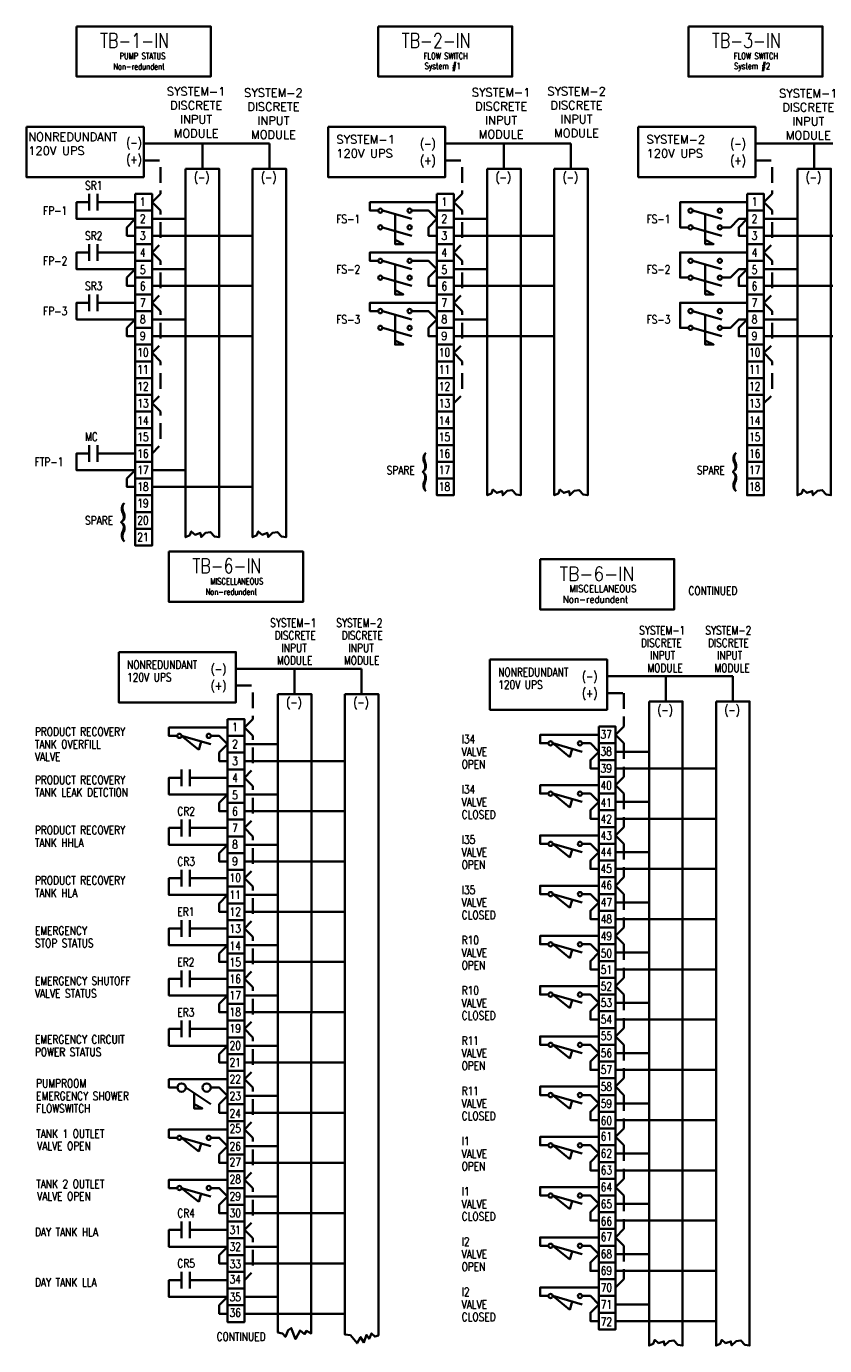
# Model space of a CAD drawing. Extents: x 441.2 to 469.3, y 9.6 to 29.2.
# Tile 1 of 2: x 441.2 to 453.2, y 9.6 to 29.2. Entities that reach past the tile are written whole.
import ezdxf
from ezdxf.enums import TextEntityAlignment as Align

# ---------------------------------------------------------------- set-up
doc = ezdxf.new("R2010")
doc.units = 0
doc.header["$LTSCALE"] = 0.039
doc.header["$MEASUREMENT"] = 0
doc.linetypes.add('( Dashed )', pattern=[9, 6, -3])
doc.layers.add('E-Anno-Text', color=53, linetype='Continuous', lineweight=25)
doc.layers.add('E-Detl-Grph', color=33, linetype='Continuous', lineweight=35)
doc.styles.add('NOTES', font='romans.shx')

# ---------------------------------------------------------------- blocks, each defined once
blk = doc.blocks.new('FS')
for p, q in [((0, 0), (0.438, -0.125)), ((0, -0.25), (0.438, -0.375))]:
    blk.add_line(p, q)
at = {"flags": 128}
blk.add_lwpolyline([(0.188, -0.054), (0.188, -0.5), (0.312, -0.5), (0.188, -0.438)], dxfattribs=at)
for centre, radius in [((-0.031, 0), 0.0313), ((0.406, 0), 0.0313), ((-0.031, -0.25), 0.0312), ((0.406, -0.25), 0.0312)]:
    blk.add_circle(centre, radius)
blk = doc.blocks.new('NO')
for p, q in [((0.0625, 0), (0, 0)), ((0.0625, 0.12475), (0.0625, -0.12475)), ((0.18725, 0.12475), (0.18725, -0.12475)), ((0.18725, 0), (0.25, 0))]:
    blk.add_line(p, q)
blk = doc.blocks.new('TB1')
blk.add_3dface([(0, 0.25), (0.25, 0.25), (0.25, 0), (0, 0)])
at = {"style": 'NOTES', "width": 0.78818}
blk.add_attdef('TAG00', text='', height=0.125, dxfattribs=at).set_placement((0, 0), align=Align.CENTER)
blk = doc.blocks.new('TB2')
blk.add_3dface([(0, 0.25), (0.25, 0.25), (0.25, 0), (0, 0)])
at = {"style": 'NOTES', "width": 0.78818}
blk.add_attdef('TAG00', text='', height=0.125, dxfattribs=at).set_placement((0, 0), align=Align.CENTER)

msp = doc.modelspace()

# ---------------------------------------------------------------- linework, layer by layer
at = {"layer": 'E-Detl-Grph'}
for p, q in [((443, 27.5), (443.875, 27.5)), ((443.875, 27.5), (443.875, 27.125)), ((443.875, 27.5), (444.875, 27.5)), ((444.875, 27.5), (444.875, 27.125)), ((447.5, 27.5), (448.375, 27.5)), ((448.375, 27.5), (448.375, 27.125)), ((448.375, 27.5), (449.375, 27.5)), ((449.375, 27.5), (449.375, 27.125)), ((452.128, 27.5), (453.003, 27.5)), ((453.003, 27.5), (453.003, 27.125)), ((453.003, 27.5), (453.878, 27.5)), ((442.375, 26.625), (442.875, 26.625)), ((443.125, 26.375), (443.625, 26.375)), ((447.625, 26.375), (448.125, 26.375)), ((452.253, 26.375), (452.753, 26.375)), ((443.125, 26.125), (444.625, 26.125)), ((447.625, 26.125), (449.125, 26.125)), ((452.253, 26.125), (453.753, 26.125)), ((442.375, 25.875), (442.875, 25.875)), ((443.125, 25.625), (443.625, 25.625)), ((447.625, 25.625), (448.125, 25.625)), ((452.253, 25.625), (452.753, 25.625)), ((443.125, 25.375), (444.625, 25.375)), ((447.625, 25.375), (449.125, 25.375)), ((452.253, 25.375), (453.753, 25.375)), ((442.375, 25.125), (442.875, 25.125)), ((443.125, 24.875), (443.625, 24.875)), ((447.625, 24.875), (448.125, 24.875)), ((452.253, 24.875), (452.753, 24.875)), ((443.125, 24.625), (444.625, 24.625)), ((447.625, 24.625), (449.125, 24.625)), ((452.253, 24.625), (453.753, 24.625)), ((442.375, 22.875), (442.875, 22.875)), ((443.125, 22.625), (443.625, 22.625)), ((443.125, 22.375), (444.625, 22.375)), ((444.377, 19.659), (445.252, 19.659)), ((445.252, 19.659), (445.252, 19.284)), ((445.252, 19.659), (446.252, 19.659)), ((446.252, 19.659), (446.252, 19.284)), ((449.915, 19.548), (450.79, 19.548)), ((450.79, 19.548), (450.79, 19.173)), ((450.79, 19.548), (451.79, 19.548)), ((451.79, 19.548), (451.79, 19.173)), ((443.565, 18.659), (444.002, 18.534)), ((443.565, 18.659), (443.822, 18.453)), ((443.856, 18.576), (443.822, 18.453)), ((444.502, 18.534), (445.002, 18.534)), ((449.102, 18.548), (449.54, 18.423)), ((449.102, 18.548), (449.359, 18.342)), ((449.394, 18.464), (449.359, 18.342)), ((450.04, 18.423), (450.54, 18.423)), ((444.502, 18.284), (446.002, 18.284)), ((450.04, 18.173), (451.54, 18.173)), ((443.752, 18.034), (444.252, 18.034)), ((444.502, 17.784), (445.002, 17.784)), ((449.102, 17.798), (449.54, 17.673)), ((449.102, 17.798), (449.359, 17.592)), ((444.502, 17.534), (446.002, 17.534)), ((449.394, 17.714), (449.359, 17.592)), ((450.04, 17.673), (450.54, 17.673)), ((450.04, 17.423), (451.54, 17.423)), ((443.752, 17.284), (444.252, 17.284)), ((444.502, 17.034), (445.002, 17.034)), ((449.102, 17.048), (449.54, 16.923)), ((449.102, 17.048), (449.359, 16.842)), ((449.394, 16.964), (449.359, 16.842)), ((444.502, 16.784), (446.002, 16.784)), ((450.04, 16.923), (450.54, 16.923)), ((450.04, 16.673), (451.54, 16.673)), ((443.752, 16.534), (444.252, 16.534)), ((444.502, 16.284), (445.002, 16.284)), ((449.102, 16.298), (449.54, 16.173)), ((449.102, 16.298), (449.359, 16.092)), ((449.394, 16.214), (449.359, 16.092)), ((450.04, 16.173), (450.54, 16.173)), ((444.502, 16.034), (446.002, 16.034)), ((443.752, 15.784), (444.252, 15.784)), ((450.04, 15.923), (451.54, 15.923)), ((444.502, 15.534), (445.002, 15.534)), ((449.102, 15.548), (449.54, 15.423)), ((449.102, 15.548), (449.359, 15.342)), ((449.394, 15.464), (449.359, 15.342)), ((450.04, 15.423), (450.54, 15.423)), ((444.502, 15.284), (446.002, 15.284)), ((450.04, 15.173), (451.54, 15.173)), ((443.752, 15.034), (444.252, 15.034)), ((444.502, 14.784), (445.002, 14.784)), ((449.102, 14.798), (449.54, 14.673)), ((449.102, 14.798), (449.359, 14.592)), ((449.394, 14.714), (449.359, 14.592)), ((450.04, 14.673), (450.54, 14.673)), ((444.502, 14.534), (446.002, 14.534)), ((450.04, 14.423), (451.54, 14.423)), ((443.752, 14.284), (444.252, 14.284)), ((444.502, 14.034), (445.002, 14.034)), ((449.102, 14.048), (449.54, 13.923)), ((449.102, 14.048), (449.359, 13.842)), ((449.394, 13.964), (449.359, 13.842)), ((450.04, 13.923), (450.54, 13.923)), ((444.502, 13.784), (446.002, 13.784)), ((450.04, 13.673), (451.54, 13.673)), ((443.627, 13.409), (444.001, 13.159)), ((444.502, 13.284), (445.002, 13.284)), ((449.102, 13.298), (449.54, 13.173)), ((449.102, 13.298), (449.359, 13.092)), ((449.394, 13.214), (449.359, 13.092)), ((444.502, 13.034), (446.002, 13.034)), ((450.04, 13.173), (450.54, 13.173)), ((450.04, 12.923), (451.54, 12.923)), ((443.565, 12.659), (444.002, 12.534)), ((443.565, 12.659), (443.822, 12.453)), ((443.856, 12.576), (443.822, 12.453)), ((444.502, 12.534), (445.002, 12.534)), ((449.102, 12.548), (449.54, 12.423)), ((449.102, 12.548), (449.359, 12.342)), ((449.394, 12.464), (449.359, 12.342)), ((450.04, 12.423), (450.54, 12.423)), ((444.502, 12.284), (446.002, 12.284)), ((450.04, 12.173), (451.54, 12.173)), ((443.565, 11.909), (444.002, 11.784)), ((443.565, 11.909), (443.822, 11.703)), ((443.856, 11.826), (443.822, 11.703)), ((444.502, 11.784), (445.002, 11.784)), ((449.102, 11.798), (449.54, 11.673)), ((449.102, 11.798), (449.359, 11.592)), ((449.394, 11.714), (449.359, 11.592)), ((450.04, 11.673), (450.54, 11.673)), ((444.502, 11.534), (446.002, 11.534)), ((450.04, 11.423), (451.54, 11.423)), ((443.752, 11.284), (444.252, 11.284)), ((444.502, 11.034), (445.002, 11.034)), ((449.102, 11.048), (449.54, 10.923)), ((449.102, 11.048), (449.359, 10.842)), ((449.394, 10.964), (449.359, 10.842)), ((450.04, 10.923), (450.54, 10.923)), ((444.502, 10.784), (446.002, 10.784)), ((450.04, 10.673), (451.54, 10.673)), ((443.752, 10.534), (444.252, 10.534)), ((444.502, 10.284), (445.002, 10.284)), ((449.102, 10.298), (449.54, 10.173)), ((449.102, 10.298), (449.359, 10.092)), ((449.394, 10.214), (449.359, 10.092)), ((450.04, 10.173), (450.54, 10.173)), ((444.502, 10.034), (446.002, 10.034)), ((450.04, 9.923), (451.54, 9.923))]:
    msp.add_line(p, q, dxfattribs=at)
at = {"layer": 'E-Detl-Grph', "linetype": '( Dashed )', "flags": 128}
for points in [[(443, 27.25), (443.25, 27.25), (443.25, 26.75), (443.125, 26.625)], [(447.5, 27.25), (447.75, 27.25), (447.75, 26.75), (447.625, 26.625)], [(452.128, 27.25), (452.378, 27.25), (452.378, 26.75), (452.253, 26.625)], [(443.125, 26.625), (443.25, 26.5), (443.25, 26), (443.125, 25.875)], [(447.625, 26.625), (447.75, 26.5), (447.75, 26), (447.625, 25.875)], [(452.253, 26.625), (452.378, 26.5), (452.378, 26), (452.253, 25.875)], [(443.125, 25.875), (443.25, 25.75), (443.25, 25.25), (443.125, 25.125)], [(447.625, 25.875), (447.75, 25.75), (447.75, 25.25), (447.625, 25.125)], [(452.253, 25.875), (452.378, 25.75), (452.378, 25.25), (452.253, 25.125)], [(443.125, 25.125), (443.25, 25), (443.25, 24.5), (443.125, 24.375)], [(447.625, 25.125), (447.75, 25), (447.75, 24.5), (447.625, 24.375)], [(452.253, 25.125), (452.378, 25), (452.378, 24.5), (452.253, 24.375)], [(443.125, 24.375), (443.25, 24.25), (443.25, 23.75), (443.125, 23.625)], [(447.625, 24.375), (447.75, 24.25), (447.75, 23.75), (447.625, 23.625)], [(452.253, 24.375), (452.378, 24.25), (452.378, 23.75), (452.253, 23.625)], [(443.125, 23.625), (443.25, 23.5), (443.25, 23), (443.125, 22.875)], [(444.377, 19.409), (444.627, 19.409), (444.627, 18.909), (444.502, 18.784)], [(444.502, 18.784), (444.627, 18.659), (444.627, 18.159), (444.502, 18.034)], [(444.502, 18.034), (444.627, 17.909), (444.627, 17.409), (444.502, 17.284)], [(444.502, 17.284), (444.627, 17.159), (444.627, 16.659), (444.502, 16.534)], [(444.502, 16.534), (444.627, 16.409), (444.627, 15.909), (444.502, 15.784)], [(444.502, 15.784), (444.627, 15.659), (444.627, 15.159), (444.502, 15.034)], [(444.502, 15.034), (444.627, 14.909), (444.627, 14.409), (444.502, 14.284)], [(444.502, 14.284), (444.627, 14.159), (444.627, 13.659), (444.502, 13.534)], [(444.502, 13.534), (444.627, 13.409), (444.627, 12.909), (444.502, 12.784)], [(444.502, 12.784), (444.627, 12.659), (444.627, 12.159), (444.502, 12.034)], [(444.502, 12.034), (444.627, 11.909), (444.627, 11.409), (444.502, 11.284)], [(444.502, 11.284), (444.627, 11.159), (444.627, 10.659), (444.502, 10.534)]]:
    msp.add_lwpolyline(points, dxfattribs=at)
at = {"layer": 'E-Detl-Grph', "flags": 128}
for points in [[(443.625, 27.125), (444.125, 27.125), (444.125, 21.625), (444.055, 21.635), (443.996, 21.702), (443.923, 21.691), (443.857, 21.627), (443.847, 21.689), (443.768, 21.662), (443.71, 21.71), (443.688, 21.654), (443.625, 21.625)], [(444.625, 27.125), (445.125, 27.125), (445.125, 21.625), (445.055, 21.635), (444.996, 21.702), (444.923, 21.691), (444.857, 21.627), (444.847, 21.689), (444.768, 21.662), (444.71, 21.71), (444.688, 21.654), (444.625, 21.625)], [(448.125, 27.125), (448.625, 27.125), (448.625, 22.25), (448.555, 22.26), (448.496, 22.327), (448.423, 22.316), (448.357, 22.252), (448.347, 22.314), (448.268, 22.287), (448.21, 22.335), (448.188, 22.279), (448.125, 22.25)], [(449.125, 27.125), (449.625, 27.125), (449.625, 22.25), (449.555, 22.26), (449.496, 22.327), (449.423, 22.316), (449.357, 22.252), (449.347, 22.314), (449.268, 22.287), (449.21, 22.335), (449.188, 22.279), (449.125, 22.25)], [(452.753, 27.125), (453.253, 27.125), (453.253, 22.25), (453.183, 22.26), (453.124, 22.327), (453.051, 22.316), (452.985, 22.252), (452.975, 22.314), (452.896, 22.287), (452.838, 22.335), (452.816, 22.279), (452.753, 22.25)], [(445.002, 19.284), (445.502, 19.284), (445.501, 9.738), (445.43, 9.776), (445.401, 9.73), (445.334, 9.784), (445.264, 9.655), (445.201, 9.818), (445.155, 9.788), (445.114, 9.688), (445.072, 9.738), (445.002, 9.755)], [(446.002, 19.284), (446.502, 19.284), (446.502, 9.709), (446.447, 9.692), (446.397, 9.738), (446.364, 9.659), (446.322, 9.717), (446.285, 9.605), (446.235, 9.684), (446.185, 9.592), (446.085, 9.713), (446.002, 9.722)], [(450.54, 19.173), (451.04, 19.173), (451.04, 9.557), (450.97, 9.567), (450.911, 9.635), (450.838, 9.623), (450.772, 9.559), (450.762, 9.621), (450.683, 9.594), (450.625, 9.642), (450.603, 9.586), (450.54, 9.557)], [(451.54, 19.173), (452.04, 19.173), (452.04, 9.557), (451.97, 9.567), (451.911, 9.635), (451.838, 9.623), (451.772, 9.559), (451.762, 9.621), (451.683, 9.594), (451.625, 9.642), (451.603, 9.586), (451.54, 9.557)]]:
    msp.add_lwpolyline(points, close=True, dxfattribs=at)
for points in [[(442.125, 26.625), (442, 26.625), (442, 26.375), (442.875, 26.375)], [(447.375, 26.625), (446.375, 26.625), (446.375, 26.5), (446.5, 26.5)], [(452.003, 26.625), (451.003, 26.625), (451.003, 26.25), (451.128, 26.25)], [(447.375, 26.375), (447.25, 26.5), (447, 26.5)], [(442.875, 26.375), (442.75, 26.25), (442.75, 26.125), (442.875, 26.125)], [(447.375, 26.375), (447.25, 26.25), (447.25, 26.125), (447.375, 26.125)], [(451.628, 26.25), (451.753, 26.25), (451.878, 26.375), (452.003, 26.375)], [(452.003, 26.375), (451.878, 26.25), (451.878, 26.125), (452.003, 26.125)], [(442.125, 25.875), (442, 25.875), (442, 25.625), (442.875, 25.625)], [(447.375, 25.875), (446.375, 25.875), (446.375, 25.75), (446.5, 25.75)], [(452.003, 25.875), (451.003, 25.875), (451.003, 25.5), (451.128, 25.5)], [(442.875, 25.625), (442.75, 25.5), (442.75, 25.375), (442.875, 25.375)], [(447.375, 25.625), (447.25, 25.75), (447, 25.75)], [(447.375, 25.625), (447.25, 25.5), (447.25, 25.375), (447.375, 25.375)], [(451.628, 25.5), (451.753, 25.5), (451.878, 25.625), (452.003, 25.625)], [(452.003, 25.625), (451.878, 25.5), (451.878, 25.375), (452.003, 25.375)], [(442.125, 25.125), (442, 25.125), (442, 24.875), (442.875, 24.875)], [(447.375, 25.125), (446.375, 25.125), (446.375, 25), (446.5, 25)], [(452.003, 25.125), (451.003, 25.125), (451.003, 24.75), (451.128, 24.75)], [(442.875, 24.875), (442.75, 24.75), (442.75, 24.625), (442.875, 24.625)], [(447.375, 24.875), (447.25, 25), (447, 25)], [(447.375, 24.875), (447.25, 24.75), (447.25, 24.625), (447.375, 24.625)], [(451.628, 24.75), (451.753, 24.75), (451.878, 24.875), (452.003, 24.875)], [(452.003, 24.875), (451.878, 24.75), (451.878, 24.625), (452.003, 24.625)], [(442.125, 22.875), (442, 22.875), (442, 22.625), (442.875, 22.625)], [(442.875, 22.625), (442.75, 22.5), (442.75, 22.375), (442.875, 22.375)], [(444.252, 18.784), (443.377, 18.784), (443.377, 18.659), (443.502, 18.659)], [(444.002, 18.659), (444.127, 18.659), (444.252, 18.534)], [(444.252, 18.534), (444.127, 18.409), (444.127, 18.284), (444.252, 18.284)], [(449.79, 18.673), (448.915, 18.673), (448.915, 18.548), (449.04, 18.548)], [(449.54, 18.548), (449.665, 18.548), (449.79, 18.423)], [(449.79, 18.423), (449.665, 18.298), (449.665, 18.173), (449.79, 18.173)], [(443.502, 18.034), (443.377, 18.034), (443.377, 17.784), (444.252, 17.784)], [(449.79, 17.923), (448.915, 17.923), (448.915, 17.798), (449.04, 17.798)], [(444.252, 17.784), (444.127, 17.659), (444.127, 17.534), (444.252, 17.534)], [(449.54, 17.798), (449.665, 17.798), (449.79, 17.673)], [(449.79, 17.673), (449.665, 17.548), (449.665, 17.423), (449.79, 17.423)], [(443.502, 17.284), (443.377, 17.284), (443.377, 17.034), (444.252, 17.034)], [(449.79, 17.173), (448.915, 17.173), (448.915, 17.048), (449.04, 17.048)], [(444.252, 17.034), (444.127, 16.909), (444.127, 16.784), (444.252, 16.784)], [(449.54, 17.048), (449.665, 17.048), (449.79, 16.923)], [(449.79, 16.923), (449.665, 16.798), (449.665, 16.673), (449.79, 16.673)], [(443.502, 16.534), (443.377, 16.534), (443.377, 16.284), (444.252, 16.284)], [(449.79, 16.423), (448.915, 16.423), (448.915, 16.298), (449.04, 16.298)], [(444.252, 16.284), (444.127, 16.159), (444.127, 16.034), (444.252, 16.034)], [(449.54, 16.298), (449.665, 16.298), (449.79, 16.173)], [(449.79, 16.173), (449.665, 16.048), (449.665, 15.923), (449.79, 15.923)], [(443.502, 15.784), (443.377, 15.784), (443.377, 15.534), (444.252, 15.534)], [(449.79, 15.673), (448.915, 15.673), (448.915, 15.548), (449.04, 15.548)], [(444.252, 15.534), (444.127, 15.409), (444.127, 15.284), (444.252, 15.284)], [(449.54, 15.548), (449.665, 15.548), (449.79, 15.423)], [(449.79, 15.423), (449.665, 15.298), (449.665, 15.173), (449.79, 15.173)], [(443.502, 15.034), (443.377, 15.034), (443.377, 14.784), (444.252, 14.784)], [(444.252, 14.784), (444.127, 14.659), (444.127, 14.534), (444.252, 14.534)], [(449.79, 14.923), (448.915, 14.923), (448.915, 14.798), (449.04, 14.798)], [(449.54, 14.798), (449.665, 14.798), (449.79, 14.673)], [(449.79, 14.673), (449.665, 14.548), (449.665, 14.423), (449.79, 14.423)], [(443.502, 14.284), (443.377, 14.284), (443.377, 14.034), (444.252, 14.034)], [(444.252, 14.034), (444.127, 13.909), (444.127, 13.784), (444.252, 13.784)], [(449.79, 14.173), (448.915, 14.173), (448.915, 14.048), (449.04, 14.048)], [(449.54, 14.048), (449.665, 14.048), (449.79, 13.923)], [(449.79, 13.923), (449.665, 13.798), (449.665, 13.673), (449.79, 13.673)], [(444.252, 13.534), (443.377, 13.534), (443.377, 13.409), (443.502, 13.409)], [(444.002, 13.409), (444.127, 13.409), (444.252, 13.284)], [(449.79, 13.423), (448.915, 13.423), (448.915, 13.298), (449.04, 13.298)], [(443.752, 13.326), (443.752, 13.097), (443.876, 13.097), (443.752, 13.159)], [(444.252, 13.284), (444.127, 13.159), (444.127, 13.034), (444.252, 13.034)], [(449.54, 13.298), (449.665, 13.298), (449.79, 13.173)], [(449.79, 13.173), (449.665, 13.048), (449.665, 12.923), (449.79, 12.923)], [(444.252, 12.784), (443.377, 12.784), (443.377, 12.659), (443.502, 12.659)], [(444.002, 12.659), (444.127, 12.659), (444.252, 12.534)], [(449.79, 12.673), (448.915, 12.673), (448.915, 12.548), (449.04, 12.548)], [(444.252, 12.534), (444.127, 12.409), (444.127, 12.284), (444.252, 12.284)], [(449.54, 12.548), (449.665, 12.548), (449.79, 12.423)], [(449.79, 12.423), (449.665, 12.298), (449.665, 12.173), (449.79, 12.173)], [(444.252, 12.034), (443.377, 12.034), (443.377, 11.909), (443.502, 11.909)], [(444.002, 11.909), (444.127, 11.909), (444.252, 11.784)], [(449.79, 11.923), (448.915, 11.923), (448.915, 11.798), (449.04, 11.798)], [(444.252, 11.784), (444.127, 11.659), (444.127, 11.534), (444.252, 11.534)], [(449.54, 11.798), (449.665, 11.798), (449.79, 11.673)], [(449.79, 11.673), (449.665, 11.548), (449.665, 11.423), (449.79, 11.423)], [(443.502, 11.284), (443.377, 11.284), (443.377, 11.034), (444.252, 11.034)], [(444.252, 11.034), (444.127, 10.909), (444.127, 10.784), (444.252, 10.784)], [(449.79, 11.173), (448.915, 11.173), (448.915, 11.048), (449.04, 11.048)], [(449.54, 11.048), (449.665, 11.048), (449.79, 10.923)], [(449.79, 10.923), (449.665, 10.798), (449.665, 10.673), (449.79, 10.673)], [(443.502, 10.534), (443.377, 10.534), (443.377, 10.284), (444.252, 10.284)], [(444.252, 10.284), (444.127, 10.159), (444.127, 10.034), (444.252, 10.034)], [(449.79, 10.423), (448.915, 10.423), (448.915, 10.298), (449.04, 10.298)], [(449.54, 10.298), (449.665, 10.298), (449.79, 10.173)], [(449.79, 10.173), (449.665, 10.048), (449.665, 9.923), (449.79, 9.923)]]:
    msp.add_lwpolyline(points, dxfattribs=at)
at = {"layer": 'E-Detl-Grph', "linetype": '( Dashed )'}
for points in [[(449.915, 19.298), (450.165, 19.298), (450.165, 18.798), (450.04, 18.673)], [(450.04, 18.673), (450.165, 18.548), (450.165, 18.048), (450.04, 17.923)], [(450.04, 17.923), (450.165, 17.798), (450.165, 17.298), (450.04, 17.173)], [(450.04, 17.173), (450.165, 17.048), (450.165, 16.548), (450.04, 16.423)], [(450.04, 16.423), (450.165, 16.298), (450.165, 15.798), (450.04, 15.673)], [(450.04, 15.673), (450.165, 15.548), (450.165, 15.048), (450.04, 14.923)], [(450.04, 14.923), (450.165, 14.798), (450.165, 14.298), (450.04, 14.173)], [(450.04, 14.173), (450.165, 14.048), (450.165, 13.548), (450.04, 13.423)], [(450.04, 13.423), (450.165, 13.298), (450.165, 12.798), (450.04, 12.673)], [(450.04, 12.673), (450.165, 12.548), (450.165, 12.048), (450.04, 11.923)], [(450.04, 11.923), (450.165, 11.798), (450.165, 11.298), (450.04, 11.173)], [(450.04, 11.173), (450.165, 11.048), (450.165, 10.548), (450.04, 10.423)]]:
    msp.add_lwpolyline(points, dxfattribs=at)
at = {"layer": 'E-Detl-Grph'}
for centre, radius in [((443.533, 18.659), 0.0313), ((443.971, 18.659), 0.0313), ((449.071, 18.547), 0.0313), ((449.509, 18.547), 0.0313), ((449.071, 17.797), 0.0313), ((449.509, 17.797), 0.0313), ((449.071, 17.047), 0.0313), ((449.509, 17.047), 0.0313), ((449.071, 16.297), 0.0313), ((449.509, 16.297), 0.0313), ((449.071, 15.547), 0.0313), ((449.509, 15.547), 0.0313), ((449.071, 14.797), 0.0313), ((449.509, 14.797), 0.0313), ((449.071, 14.047), 0.0313), ((449.509, 14.047), 0.0313), ((443.565, 13.409), 0.0624), ((443.94, 13.409), 0.0624), ((449.071, 13.297), 0.0313), ((449.509, 13.297), 0.0313), ((443.533, 12.659), 0.0313), ((443.971, 12.659), 0.0313), ((449.071, 12.547), 0.0313), ((449.509, 12.547), 0.0313), ((443.533, 11.909), 0.0313), ((443.971, 11.909), 0.0313), ((449.071, 11.797), 0.0313), ((449.509, 11.797), 0.0313), ((449.071, 11.047), 0.0313), ((449.509, 11.047), 0.0313), ((449.071, 10.297), 0.0313), ((449.509, 10.297), 0.0313)]:
    msp.add_circle(centre, radius, dxfattribs=at)
for points in [[(442, 29.25), (444, 29.25), (444, 28.5), (442, 28.5)], [(446.5, 29.25), (448.5, 29.25), (448.5, 28.5), (446.5, 28.5)], [(451.128, 29.25), (453.128, 29.25), (453.128, 28.5), (451.128, 28.5)], [(441.25, 27.75), (443, 27.75), (443, 27), (441.25, 27)], [(445.75, 27.75), (447.5, 27.75), (447.5, 27), (445.75, 27)], [(450.378, 27.75), (452.128, 27.75), (452.128, 27), (450.378, 27)], [(443.377, 21.409), (445.377, 21.409), (445.377, 20.659), (443.377, 20.659)], [(448.915, 21.298), (450.915, 21.298), (450.915, 20.548), (448.915, 20.548)], [(442.627, 19.909), (444.377, 19.909), (444.377, 19.159), (442.627, 19.159)], [(448.165, 19.798), (449.915, 19.798), (449.915, 19.048), (448.165, 19.048)]]:
    msp.add_3dface(points, dxfattribs=at)

# ---------------------------------------------------------------- block references
for name, p in [('NO', (442.125, 26.625)), ('TB1', (442.875, 26.5)), ('TB1', (447.375, 26.5)), ('TB1', (452.003, 26.5)), ('TB1', (442.875, 26.25)), ('FS', (446.562, 26.5)), ('TB1', (447.375, 26.25)), ('FS', (451.19, 26.5)), ('TB1', (452.003, 26.25)), ('TB1', (442.875, 26)), ('TB1', (447.375, 26)), ('TB1', (452.003, 26)), ('NO', (442.125, 25.875)), ('TB1', (442.875, 25.75)), ('TB1', (447.375, 25.75)), ('TB1', (452.003, 25.75)), ('TB1', (442.875, 25.5)), ('FS', (446.562, 25.75)), ('TB1', (447.375, 25.5)), ('FS', (451.19, 25.75)), ('TB1', (452.003, 25.5)), ('TB1', (442.875, 25.25)), ('TB1', (447.375, 25.25)), ('TB1', (452.003, 25.25)), ('NO', (442.125, 25.125)), ('TB1', (442.875, 25)), ('TB1', (447.375, 25)), ('TB1', (452.003, 25)), ('FS', (446.562, 25)), ('FS', (451.19, 25)), ('TB1', (442.875, 24.75)), ('TB1', (447.375, 24.75)), ('TB1', (452.003, 24.75)), ('TB1', (442.875, 24.5)), ('TB1', (447.375, 24.5)), ('TB1', (452.003, 24.5)), ('TB2', (442.875, 24.25)), ('TB2', (447.375, 24.25)), ('TB2', (452.003, 24.25)), ('TB2', (442.875, 24)), ('TB2', (447.375, 24)), ('TB2', (452.003, 24)), ('TB2', (442.875, 23.75)), ('TB2', (447.375, 23.75)), ('TB2', (452.003, 23.75)), ('TB2', (442.875, 23.5)), ('TB2', (447.375, 23.5)), ('TB2', (452.003, 23.5)), ('TB2', (442.875, 23.25)), ('TB2', (447.375, 23.25)), ('TB2', (452.003, 23.25)), ('TB2', (442.875, 23)), ('TB2', (447.375, 23)), ('TB2', (452.003, 23)), ('NO', (442.125, 22.875)), ('TB2', (442.875, 22.75)), ('TB2', (447.375, 22.75)), ('TB2', (452.003, 22.75)), ('TB2', (442.875, 22.5)), ('TB2', (447.375, 22.5)), ('TB2', (452.003, 22.5)), ('TB2', (442.875, 22.25)), ('TB2', (447.375, 22.25)), ('TB2', (452.003, 22.25)), ('TB2', (442.875, 22)), ('TB2', (442.875, 21.75)), ('TB2', (442.875, 21.5)), ('TB1', (444.252, 18.659)), ('TB1', (449.79, 18.548)), ('TB1', (444.252, 18.409)), ('TB1', (449.79, 18.298)), ('TB1', (444.252, 18.159)), ('NO', (443.502, 18.034)), ('TB1', (444.252, 17.909)), ('TB1', (449.79, 18.048)), ('TB1', (449.79, 17.798)), ('TB1', (444.252, 17.659)), ('TB1', (449.79, 17.548)), ('TB1', (444.252, 17.409)), ('TB1', (449.79, 17.298)), ('NO', (443.502, 17.284)), ('TB1', (444.252, 17.159)), ('TB1', (444.252, 16.909)), ('TB1', (449.79, 17.048)), ('TB1', (449.79, 16.798)), ('TB1', (444.252, 16.659)), ('TB1', (449.79, 16.548)), ('NO', (443.502, 16.534)), ('TB2', (444.252, 16.409)), ('TB2', (449.79, 16.298)), ('TB2', (444.252, 16.159)), ('TB2', (444.252, 15.909)), ('TB2', (449.79, 16.048)), ('TB2', (449.79, 15.798)), ('NO', (443.502, 15.784)), ('TB2', (444.252, 15.659)), ('TB2', (449.79, 15.548)), ('TB2', (444.252, 15.409)), ('TB2', (444.252, 15.159)), ('TB2', (449.79, 15.298)), ('TB2', (449.79, 15.048)), ('NO', (443.502, 15.034)), ('TB2', (444.252, 14.909)), ('TB2', (449.79, 14.798)), ('TB2', (444.252, 14.659)), ('TB2', (449.79, 14.548)), ('TB2', (444.252, 14.409)), ('NO', (443.502, 14.284)), ('TB2', (444.252, 14.159)), ('TB2', (449.79, 14.298)), ('TB2', (449.79, 14.048)), ('TB2', (444.252, 13.909)), ('TB2', (449.79, 13.798)), ('TB2', (444.252, 13.659)), ('TB2', (449.79, 13.548)), ('TB2', (444.252, 13.409)), ('TB2', (444.252, 13.159)), ('TB2', (449.79, 13.298)), ('TB2', (449.79, 13.048)), ('TB2', (444.252, 12.909)), ('TB2', (449.79, 12.798)), ('TB2', (444.252, 12.659)), ('TB2', (444.252, 12.659)), ('TB2', (444.252, 12.409)), ('TB2', (449.79, 12.548)), ('TB2', (444.252, 12.159)), ('TB2', (449.79, 12.298)), ('TB2', (449.79, 12.048)), ('TB2', (444.252, 11.909)), ('TB2', (449.79, 11.798)), ('TB2', (444.252, 11.659)), ('TB2', (444.252, 11.409)), ('TB2', (449.79, 11.548)), ('TB2', (449.79, 11.298)), ('NO', (443.502, 11.284)), ('TB2', (444.252, 11.159)), ('TB2', (449.79, 11.048)), ('TB2', (444.252, 10.909)), ('TB2', (449.79, 10.798)), ('TB2', (444.252, 10.659)), ('NO', (443.502, 10.534)), ('TB2', (444.252, 10.409)), ('TB2', (444.252, 10.409)), ('TB2', (449.79, 10.548)), ('TB2', (449.79, 10.298)), ('TB2', (444.252, 10.159)), ('TB2', (449.79, 10.048)), ('TB2', (444.252, 9.909)), ('TB2', (449.79, 9.798))]:
    msp.add_blockref(name, p, dxfattribs=at)

# ---------------------------------------------------------------- texts
at = {"layer": 'E-Anno-Text', "style": 'NOTES'}
for s, height, width, p in [('TB-1-IN', 0.2188, 0.78818, (442.863, 28.928)), ('TB-2-IN', 0.2188, 0.78818, (447.363, 28.928)), ('TB-3-IN', 0.2188, 0.78818, (451.991, 28.928)), ('TB-6-IN', 0.2188, 0.78818, (444.24, 21.087)), ('TB-6-IN', 0.2083, 0.9, (449.762, 20.975))]:
    msp.add_text(s, height=height, dxfattribs=dict(at, width=width)).set_placement(p, align=Align.CENTER)
for s, height, width, p in [('PUMP STATUS', 0.09375, 0.78818, (442.982, 28.808)), ('FLOW SWITCH', 0.09375, 0.78818, (447.506, 28.808)), ('FLOW SWITCH', 0.09375, 0.78818, (452.134, 28.808)), ('Non-redundent', 0.09375, 0.78818, (442.929, 28.651)), ('System #1', 0.0938, 0.78818, (447.461, 28.658)), ('System #2', 0.0938, 0.78818, (452.078, 28.658)), ('MISCELLANEOUS', 0.09375, 0.78818, (444.39, 20.967)), ('MISCELLANEOUS', 0.10413, 0.9, (449.852, 20.855)), ('Non-redundent', 0.09375, 0.78818, (444.306, 20.81)), ('Non-redundent', 0.10413, 0.9, (449.741, 20.699))]:
    msp.add_text(s, height=height, dxfattribs=dict(at, width=width)).set_placement(p, align=Align.MIDDLE_CENTER)
for s, height, width, p in [('SR1', 0.125, 0.78818, (442.125, 26.875)), ('1', 0.125, 0.78818, (442.943, 26.633)), ('1', 0.125, 0.78818, (447.443, 26.633)), ('1', 0.125, 0.78818, (452.071, 26.633)), ('FP-1', 0.125, 0.78818, (441.5, 26.5)), ('2', 0.125, 0.78818, (442.943, 26.378)), ('FS-1', 0.125, 0.78818, (445.875, 26.375)), ('2', 0.125, 0.78818, (447.443, 26.378)), ('FS-1', 0.125, 0.78818, (450.503, 26.375)), ('2', 0.125, 0.78818, (452.071, 26.378)), ('SR2', 0.125, 0.78818, (442.125, 26.125)), ('3', 0.125, 0.78818, (442.943, 26.126)), ('3', 0.125, 0.78818, (447.443, 26.126)), ('3', 0.125, 0.78818, (452.071, 26.126)), ('FP-2', 0.125, 0.78818, (441.5, 25.75)), ('4', 0.125, 0.78818, (442.943, 25.874)), ('4', 0.125, 0.78818, (447.443, 25.874)), ('4', 0.125, 0.78818, (452.071, 25.874)), ('5', 0.125, 0.78818, (442.943, 25.616)), ('FS-2', 0.125, 0.78818, (445.875, 25.625)), ('5', 0.125, 0.78818, (447.443, 25.616)), ('FS-2', 0.125, 0.78818, (450.503, 25.625)), ('5', 0.125, 0.78818, (452.071, 25.616)), ('SR3', 0.125, 0.78818, (442.125, 25.375)), ('6', 0.125, 0.78818, (442.943, 25.372)), ('6', 0.125, 0.78818, (447.443, 25.372)), ('6', 0.125, 0.78818, (452.071, 25.372)), ('FP-3', 0.125, 0.78818, (441.5, 25)), ('7', 0.125, 0.78818, (442.943, 25.123)), ('7', 0.125, 0.78818, (447.443, 25.123)), ('7', 0.125, 0.78818, (452.071, 25.123)), ('8', 0.125, 0.78818, (442.943, 24.879)), ('FS-3', 0.125, 0.78818, (445.875, 24.875)), ('8', 0.125, 0.78818, (447.443, 24.879)), ('FS-3', 0.125, 0.78818, (450.503, 24.875)), ('8', 0.125, 0.78818, (452.071, 24.879)), ('9', 0.125, 0.78818, (442.943, 24.63)), ('9', 0.125, 0.78818, (447.443, 24.63)), ('9', 0.125, 0.78818, (452.071, 24.63)), ('10', 0.125, 0.78818, (442.904, 24.383)), ('10', 0.125, 0.78818, (447.404, 24.383)), ('10', 0.125, 0.78818, (452.032, 24.383)), ('11', 0.125, 0.78818, (442.904, 24.128)), ('11', 0.125, 0.78818, (447.404, 24.128)), ('11', 0.125, 0.78818, (452.032, 24.128)), ('12', 0.125, 0.78818, (442.904, 23.876)), ('12', 0.125, 0.78818, (447.404, 23.876)), ('12', 0.125, 0.78818, (452.032, 23.876)), ('13', 0.125, 0.78818, (442.904, 23.624)), ('13', 0.125, 0.78818, (447.404, 23.624)), ('13', 0.125, 0.78818, (452.032, 23.624)), ('14', 0.125, 0.78818, (442.904, 23.366)), ('14', 0.125, 0.78818, (447.404, 23.366)), ('14', 0.125, 0.78818, (452.032, 23.366)), ('MC', 0.125, 0.78818, (442.125, 23.125)), ('15', 0.125, 0.78818, (442.904, 23.122)), ('15', 0.125, 0.78818, (447.404, 23.122)), ('15', 0.125, 0.78818, (452.032, 23.122)), ('16', 0.125, 0.78818, (442.904, 22.873)), ('16', 0.125, 0.78818, (447.404, 22.873)), ('16', 0.125, 0.78818, (452.032, 22.873)), ('FTP-1', 0.125, 0.78818, (441.375, 22.75)), ('17', 0.125, 0.78818, (442.904, 22.629)), ('SPARE', 0.125, 0.78818, (446.625, 22.625)), ('{', 0.375, 0.599999, (447.125, 22.625)), ('17', 0.125, 0.78818, (447.404, 22.629)), ('SPARE', 0.125, 0.78818, (451.253, 22.625)), ('{', 0.375, 0.599999, (451.753, 22.625)), ('17', 0.125, 0.78818, (452.032, 22.629)), ('18', 0.125, 0.78818, (442.904, 22.38)), ('18', 0.125, 0.78818, (447.404, 22.38)), ('18', 0.125, 0.78818, (452.032, 22.38)), ('{', 0.375, 0.599999, (442.625, 21.875)), ('19', 0.125, 0.78818, (442.904, 22.133)), ('SPARE', 0.125, 0.78818, (442.125, 21.875)), ('20', 0.125, 0.78818, (442.904, 21.878)), ('21', 0.125, 0.78818, (442.904, 21.626)), ('NONREDUNDANT', 0.125, 0.78818, (442.752, 19.721)), ('120V UPS ', 0.125, 0.78818, (442.752, 19.534)), ('NONREDUNDANT', 0.12475, 0.78818, (448.29, 19.61)), ('(-)', 0.1247, 0.78818, (449.54, 19.548)), ('120V UPS ', 0.1247, 0.78818, (448.29, 19.423)), ('(+)', 0.1247, 0.78818, (449.54, 19.298)), ('PRODUCT RECOVERY', 0.125, 0.78818, (441.377, 18.721)), ('1', 0.125, 0.78818, (444.32, 18.792)), ('37', 0.125, 0.78818, (449.816, 18.681)), ('TANK OVERFILL', 0.125, 0.78818, (441.377, 18.534)), ('2', 0.125, 0.78818, (444.32, 18.537)), ('I34', 0.1247, 0.78818, (447.744, 18.61)), ('VALVE', 0.125, 0.78818, (441.377, 18.347)), ('3', 0.125, 0.78818, (444.32, 18.285)), ('VALVE', 0.1247, 0.78818, (447.744, 18.423)), ('38', 0.125, 0.78818, (449.816, 18.426)), ('OPEN', 0.1247, 0.78818, (447.744, 18.235)), ('39', 0.125, 0.78818, (449.816, 18.174)), ('PRODUCT RECOVERY', 0.125, 0.78818, (441.377, 18.002)), ('4', 0.125, 0.78818, (444.32, 18.033)), ('I34', 0.1247, 0.78818, (447.744, 17.86)), ('40', 0.125, 0.78818, (449.816, 17.921)), ('TANK LEAK DETCTION', 0.125, 0.78818, (441.377, 17.815)), ('5', 0.125, 0.78818, (444.32, 17.775)), ('VALVE', 0.1247, 0.78818, (447.744, 17.673)), ('41', 0.125, 0.78818, (449.816, 17.664)), ('6', 0.125, 0.78818, (444.32, 17.531)), ('CLOSED', 0.1247, 0.78818, (447.744, 17.485)), ('7', 0.125, 0.78818, (444.32, 17.282)), ('42', 0.125, 0.78818, (449.816, 17.42)), ('PRODUCT RECOVERY', 0.125, 0.78818, (441.377, 17.252)), ('I35', 0.1247, 0.78818, (447.744, 17.11)), ('43', 0.125, 0.78818, (449.816, 17.171)), ('TANK HHLA', 0.125, 0.78818, (441.377, 17.065)), ('8', 0.125, 0.78818, (444.32, 17.038)), ('VALVE', 0.1247, 0.78818, (447.744, 16.923)), ('44', 0.125, 0.78818, (449.816, 16.927)), ('9', 0.125, 0.78818, (444.32, 16.789)), ('OPEN', 0.1247, 0.78818, (447.744, 16.735)), ('45', 0.125, 0.78818, (449.816, 16.677)), ('PRODUCT RECOVERY', 0.125, 0.78818, (441.377, 16.502)), ('10', 0.125, 0.78818, (444.281, 16.542)), ('TANK HLA', 0.125, 0.78818, (441.377, 16.315)), ('11', 0.125, 0.78818, (444.281, 16.287)), ('I35', 0.1247, 0.78818, (447.744, 16.36)), ('46', 0.125, 0.78818, (449.819, 16.431)), ('VALVE', 0.1247, 0.78818, (447.744, 16.173)), ('47', 0.125, 0.78818, (449.819, 16.176)), ('12', 0.125, 0.78818, (444.281, 16.035)), ('CLOSED', 0.1247, 0.78818, (447.744, 15.985)), ('48', 0.125, 0.78818, (449.819, 15.924)), ('EMERGENCY', 0.125, 0.78818, (441.377, 15.752)), ('13', 0.125, 0.78818, (444.281, 15.783)), ('STOP STATUS', 0.125, 0.78818, (441.377, 15.565)), ('14', 0.125, 0.78818, (444.281, 15.525)), ('R10', 0.1247, 0.78818, (447.744, 15.61)), ('49', 0.125, 0.78818, (449.819, 15.671)), ('VALVE', 0.1247, 0.78818, (447.744, 15.423)), ('50', 0.125, 0.78818, (449.819, 15.414)), ('15', 0.125, 0.78818, (444.281, 15.281)), ('OPEN', 0.1247, 0.78818, (447.744, 15.235)), ('51', 0.125, 0.78818, (449.819, 15.17)), ('EMERGENCY SHUTOFF', 0.125, 0.78818, (441.377, 15.002)), ('16', 0.125, 0.78818, (444.281, 15.032)), ('52', 0.125, 0.78818, (449.819, 14.921)), ('VALVE STATUS', 0.125, 0.78818, (441.377, 14.815)), ('17', 0.125, 0.78818, (444.281, 14.788)), ('R10', 0.1247, 0.78818, (447.744, 14.86)), ('18', 0.125, 0.78818, (444.281, 14.539)), ('VALVE', 0.1247, 0.78818, (447.744, 14.673)), ('53', 0.125, 0.78818, (449.819, 14.677)), ('CLOSED', 0.1247, 0.78818, (447.744, 14.485)), ('54', 0.125, 0.78818, (449.819, 14.427)), ('EMERGENCY CIRCUIT', 0.125, 0.78818, (441.377, 14.127)), ('EMERGENCY CIRCUIT', 0.125, 0.78818, (441.377, 14.127)), ('EMERGENCY CIRCUIT', 0.12475, 0.78818, (441.377, 14.127)), ('19', 0.125, 0.78818, (444.281, 14.292)), ('55', 0.125, 0.78818, (449.819, 14.181)), ('POWER STATUS', 0.125, 0.78818, (441.377, 13.94)), ('POWER STATUS', 0.125, 0.78818, (441.377, 13.94)), ('POWER STATUS', 0.12475, 0.78818, (441.377, 13.94)), ('20', 0.125, 0.78818, (444.281, 14.037)), ('VALVE', 0.1247, 0.78818, (447.744, 13.923)), ('R11', 0.1247, 0.78818, (447.744, 14.11)), ('56', 0.125, 0.78818, (449.819, 13.926)), ('21', 0.125, 0.78818, (444.281, 13.787)), ('OPEN', 0.1247, 0.78818, (447.744, 13.735)), ('22', 0.125, 0.78818, (444.281, 13.535)), ('57', 0.125, 0.78818, (449.819, 13.676)), ('PUMPROOM', 0.1247, 0.78818, (441.396, 13.471)), ('R11', 0.1247, 0.78818, (447.744, 13.36)), ('58', 0.125, 0.78818, (449.819, 13.424)), ('EMERGENCY SHOWER', 0.12475, 0.78818, (441.396, 13.284)), ('23', 0.125, 0.78818, (444.281, 13.283)), ('VALVE', 0.1247, 0.78818, (447.744, 13.173)), ('59', 0.125, 0.78818, (449.819, 13.171)), ('FLOWSWITCH', 0.1247, 0.78818, (441.396, 13.097)), ('24', 0.125, 0.78818, (444.281, 13.025)), ('CLOSED', 0.1247, 0.78818, (447.744, 12.985)), ('25', 0.125, 0.78818, (444.281, 12.798)), ('60', 0.125, 0.78818, (449.819, 12.914)), ('TANK 1 OUTLET', 0.12475, 0.78818, (441.397, 12.721)), ('I1', 0.1247, 0.78818, (447.744, 12.61)), ('61', 0.125, 0.78818, (449.819, 12.681)), ('VALVE OPEN', 0.1247, 0.78818, (441.41, 12.537)), ('26', 0.125, 0.78818, (444.281, 12.532)), ('VALVE', 0.1247, 0.78818, (447.744, 12.423)), ('62', 0.125, 0.78818, (449.819, 12.426)), ('27', 0.125, 0.78818, (444.281, 12.299)), ('OPEN', 0.1247, 0.78818, (447.744, 12.235)), ('63', 0.125, 0.78818, (449.819, 12.176)), ('TANK 2 OUTLET', 0.12475, 0.78818, (441.397, 11.971)), ('28', 0.125, 0.78818, (444.281, 12.042)), ('VALVE OPEN', 0.1247, 0.78818, (441.41, 11.787)), ('29', 0.125, 0.78818, (444.281, 11.787)), ('I1', 0.1247, 0.78818, (447.744, 11.86)), ('64', 0.125, 0.78818, (449.819, 11.924)), ('VALVE', 0.1247, 0.78818, (447.744, 11.673)), ('65', 0.125, 0.78818, (449.819, 11.671)), ('30', 0.125, 0.78818, (444.281, 11.537)), ('CLOSED', 0.1247, 0.78818, (447.744, 11.485)), ('66', 0.125, 0.78818, (449.819, 11.414)), ('DAY TANK HLA', 0.125, 0.78818, (441.377, 11.252)), ('31', 0.125, 0.78818, (444.281, 11.285)), ('67', 0.125, 0.78818, (449.819, 11.181)), ('32', 0.125, 0.78818, (444.281, 11.033)), ('I2', 0.1247, 0.78818, (447.744, 11.11)), ('33', 0.125, 0.78818, (444.281, 10.775)), ('VALVE', 0.1247, 0.78818, (447.744, 10.923)), ('68', 0.125, 0.78818, (449.819, 10.926)), ('OPEN', 0.1247, 0.78818, (447.744, 10.735)), ('69', 0.125, 0.78818, (449.819, 10.676)), ('DAY TANK LLA', 0.125, 0.78818, (441.377, 10.502)), ('34', 0.125, 0.78818, (444.281, 10.548)), ('70', 0.125, 0.78818, (449.819, 10.424)), ('35', 0.125, 0.78818, (444.281, 10.282)), ('I2', 0.1247, 0.78818, (447.744, 10.36)), ('36', 0.125, 0.78818, (444.281, 10.049)), ('VALVE', 0.1247, 0.78818, (447.744, 10.173)), ('CLOSED', 0.1247, 0.78818, (447.744, 9.985)), ('71', 0.125, 0.78818, (449.819, 10.171)), ('72', 0.125, 0.78818, (449.819, 9.914))]:
    msp.add_text(s, height=height, dxfattribs=dict(at, width=width)).set_placement(p, align=Align.MIDDLE_LEFT)
at = {"layer": 'E-Anno-Text', "style": 'NOTES', "width": 0.78818}
for s, height, p in [('CONTINUED', 0.1247, (451.492, 20.888)), ('SYSTEM-1', 0.125, (445.231, 20.409)), ('SYSTEM-2', 0.125, (446.217, 20.409)), ('SYSTEM-1', 0.1247, (450.736, 20.298)), ('SYSTEM-2', 0.1247, (451.722, 20.298)), ('DISCRETE', 0.125, (445.259, 20.222)), ('DISCRETE', 0.125, (446.259, 20.222)), ('DISCRETE', 0.1247, (450.724, 20.11)), ('DISCRETE', 0.1247, (451.724, 20.11)), ('INPUT', 0.125, (445.244, 20.035)), ('INPUT', 0.125, (446.244, 20.035)), ('INPUT', 0.1247, (450.743, 19.923)), ('INPUT', 0.1247, (451.743, 19.923)), ('MODULE', 0.125, (445.251, 19.848)), ('MODULE', 0.125, (446.251, 19.848)), ('MODULE', 0.1247, (450.779, 19.736)), ('MODULE', 0.1247, (451.779, 19.736)), ('CONTINUED', 0.1247, (444.453, 9.754))]:
    msp.add_text(s, height=height, dxfattribs=at).set_placement(p, align=Align.TOP_CENTER)
at = {"layer": 'E-Anno-Text', "char_height": 0.125, "style": 'NOTES'}
for s, insert, width, attachment_point in [('SYSTEM-1 DISCRETE INPUT MODULE', (443.782, 28.341), 0.70842, 2), ('SYSTEM-2 DISCRETE INPUT MODULE', (444.936, 28.322), 0.73657, 2), ('SYSTEM-1 DISCRETE INPUT MODULE', (448.333, 28.328), 0.70842, 2), ('SYSTEM-2 DISCRETE INPUT MODULE', (449.458, 28.344), 0.73657, 2), ('SYSTEM-1 DISCRETE INPUT MODULE', (452.916, 28.313), 0.70842, 2), ('NONREDUNDANT 120V UPS', (441.278, 27.664), 1.45959, 1), ('SYSTEM-1 120V UPS', (445.875, 27.625), 1.26561, 1), ('SYSTEM-2 120V UPS', (450.503, 27.625), 1.2575, 1)]:
    msp.add_mtext(s, dxfattribs=dict(at, insert=insert, width=width, attachment_point=attachment_point))
at = {"layer": 'E-Detl-Grph', "style": 'NOTES', "width": 0.78818}
for s, height, p in [('(-)', 0.125, (442.741, 27.515)), ('(-)', 0.125, (447.125, 27.5)), ('(-)', 0.125, (451.753, 27.5)), ('(+)', 0.125, (442.741, 27.265)), ('(+)', 0.125, (447.125, 27.25)), ('(+)', 0.125, (451.753, 27.25)), ('(-)', 0.125, (443.75, 27)), ('(-)', 0.125, (444.75, 27)), ('(-)', 0.125, (448.25, 27)), ('(-)', 0.125, (449.25, 27)), ('(-)', 0.125, (452.878, 27)), ('(-)', 0.125, (444.002, 19.659)), ('(+)', 0.125, (444.002, 19.409)), ('(-)', 0.125, (445.127, 19.159)), ('(-)', 0.125, (446.127, 19.159)), ('(-)', 0.1247, (450.665, 19.048)), ('(-)', 0.1247, (451.665, 19.048)), ('CR2', 0.125, (443.502, 17.534)), ('CR3', 0.125, (443.502, 16.784)), ('ER1', 0.125, (443.502, 16.034)), ('ER2', 0.125, (443.502, 15.284)), ('ER3', 0.125, (443.502, 14.534)), ('CR4', 0.125, (443.502, 11.534)), ('CR5', 0.125, (443.502, 10.784))]:
    msp.add_text(s, height=height, dxfattribs=at).set_placement(p, align=Align.MIDDLE_LEFT)

doc.saveas('drawing.dxf')
